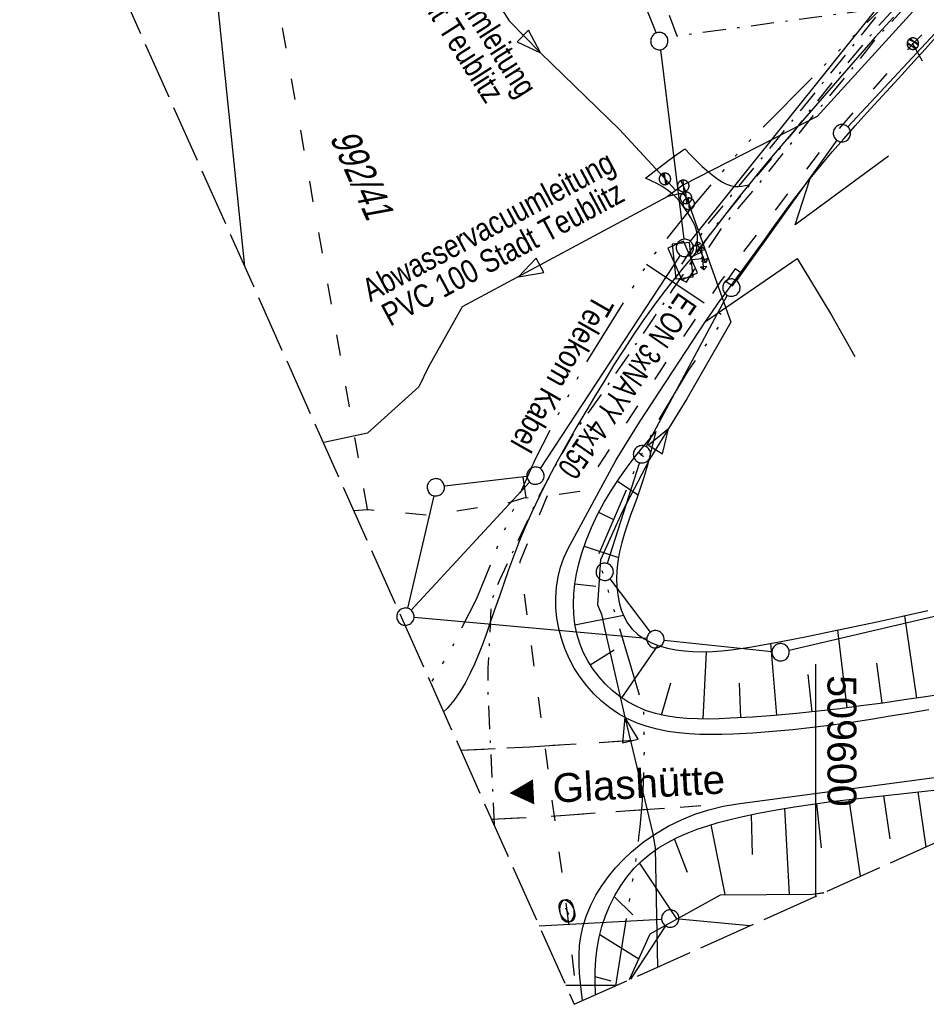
# Model space of a CAD drawing. Extents: x 509202 to 509841, y 456298 to 457260.
# Tile 2 of 56: x 509531 to 509610, y 456298 to 456384. Entities that reach past the tile are written whole.
import ezdxf
from ezdxf.enums import TextEntityAlignment as Align

# ---------------------------------------------------------------- set-up
doc = ezdxf.new("R2010")
doc.units = 0
doc.header["$LTSCALE"] = 10
doc.header["$MEASUREMENT"] = 0
for name, pattern in [('ACAD_ISO03W100', [30, 12, -18]), ('ACAD_ISO14W100', [25.5, 12, -3, 0.5, -3, 0.5, -3, 0.5, -3]), ('LT00', [0]), ('LT02', [0.4, 0.2, -0.2]), ('LT08', [0.42, 0.2, -0.1, 0.02, -0.1]), ('LT14', [0.6, 0.5, -0.1])]:
    doc.linetypes.add(name, pattern=pattern)
doc.layers.get('0').update_dxf_attribs({"linetype": 'LT00'})
for name, color, linetype in [('--EK_FBR', 1, 'LT00'), ('ABWASSERLTG', 24, 'LT00'), ('ABWASSERLTG_FLIEßPF', 26, 'Continuous'), ('ABWASSERLTG_TEXT', 26, 'Continuous'), ('DFK_FLUR_NR', 250, 'LT00'), ('DFK_GZPKT', 250, 'LT00'), ('DFK_KATASTER', 250, 'LT00'), ('DFK_TOPO-ANL', 252, 'LT00'), ('ORTSRICHTUNG', 7, 'Continuous'), ('STROM_TEXT', 80, 'Continuous'), ('STROM_UNTER', 80, 'LT08'), ('TELEKOM', 210, 'ACAD_ISO14W100'), ('TELEKOM_TEXT', 210, 'Continuous'), ('V114_AFBR_BAB', 250, 'LT00'), ('V114_BOESCH', 250, 'LT00'), ('V114_BOSCHUNG', 250, 'LT00'), ('V114_EINFAHRT', 250, 'LT00'), ('V114_LG_MARK', 250, 'LT02'), ('V114_PARK_MS', 1, 'LT00'), ('V114_RASTER', 250, 'LT00'), ('V114_SINKK', 182, 'LT00'), ('V114_STROM', 80, 'LT00'), ('V114_W_HAUS', 130, 'LT00'), ('V114_W_SCHIEB', 130, 'LT00'), ('V114_W_UNT_HY', 130, 'LT00'), ('V115_AFBR_BAB', 250, 'LT00'), ('V115_BOESCH', 250, 'LT00'), ('V115_BOSCHUNG', 250, 'LT00'), ('V115_EINFAHRT', 250, 'LT00'), ('V115_LG_MARK', 250, 'LT02'), ('V115_PARK_MS', 1, 'LT00'), ('V115_SINKK', 182, 'LT00'), ('V115_STROM', 80, 'LT00'), ('V115_W_HAUS', 130, 'LT00'), ('V115_W_SCHIEB', 130, 'LT00'), ('V115_W_UNT_HY', 130, 'LT00'), ('WASSERLTG', 130, 'ACAD_ISO03W100')]:
    doc.layers.add(name, color=color, linetype=linetype)
doc.layers.add('-BLATT_114-RAND', color=7, linetype='LT14', plot=False)
doc.styles.add('Beschrift', font='ARIAL.TTF')
doc.styles.get("Standard").update_dxf_attribs({"font": 'ARIAL.TTF'})
doc.styles.add('Versorgungsltg', font='ARIAL.TTF', dxfattribs={"width": 0.8, "height": 2})

# ---------------------------------------------------------------- blocks, each defined once
blk = doc.blocks.new('SYMB7010')
at = {"color": 0, "linetype": 'ByBlock'}
for points in [[(-0.031408, 0.499213), (-0.093728, 0.49134), (-0.15457, 0.475719), (-0.212975, 0.452595), (-0.268021, 0.422333), (-0.31884, 0.385411), (-0.36463, 0.342411), (-0.40467, 0.29401), (-0.438329, 0.240973), (-0.465074, 0.184136), (-0.484486, 0.124395), (-0.496256, 0.062692), (-0.5002, 0)], [(-0.5002, 0), (-0.496256, -0.062692), (-0.484486, -0.124395), (-0.465075, -0.184136), (-0.438329, -0.240973), (-0.404671, -0.29401), (-0.36463, -0.342411), (-0.31884, -0.385411), (-0.268021, -0.422333), (-0.212975, -0.452595), (-0.154571, -0.475719), (-0.093728, -0.49134), (-0.031408, -0.499213), (0.031408, -0.499213)], [(0.5002, 0), (0.496256, 0.062692), (0.484485, 0.124395), (0.465074, 0.184136), (0.438329, 0.240973), (0.40467, 0.29401), (0.36463, 0.342411), (0.31884, 0.385411), (0.268021, 0.422333), (0.212975, 0.452595), (0.15457, 0.475719), (0.093728, 0.49134), (0.031408, 0.499213), (-0.031408, 0.499213)], [(0.031408, -0.499213), (0.093728, -0.491341), (0.15457, -0.475719), (0.212975, -0.452595), (0.268021, -0.422333), (0.31884, -0.385411), (0.36463, -0.342411), (0.404671, -0.294011), (0.438329, -0.240974), (0.465075, -0.184136), (0.484486, -0.124395), (0.496256, -0.062692), (0.500201, 0)]]:
    blk.add_lwpolyline(points, dxfattribs=at)
blk = doc.blocks.new('SYMB7294')
at = {"color": 0, "linetype": 'ByBlock'}
for p, q in [((-0.25, 0), (-0.25, 0.05)), ((0, 0), (0, 0.1)), ((0.25, 0), (0.25, 0.05))]:
    blk.add_line(p, q, dxfattribs=at)
blk = doc.blocks.new('ABWASSER-FLIEßPF')
at = {"layer": 'ABWASSERLTG_FLIEßPF'}
for p, q in [((0, 0), (-2.109, 0.703)), ((-2.109, 0.703), (-2.109, -0.703)), ((-2.109, -0.703), (0, 0))]:
    blk.add_line(p, q, dxfattribs=at)
blk = doc.blocks.new('SYMB0652')
at = {"color": 0, "linetype": 'ByBlock'}
blk.add_lwpolyline([(-0.15, -0.075), (0.15, -0.075), (0.15, 0.075), (-0.15, 0.075), (-0.15, -0.075)], dxfattribs=at)
blk = doc.blocks.new('SYMB1121')
at = {"color": 0, "linetype": 'ByBlock'}
blk.add_line((-0.15, 0), (0.15, 0), dxfattribs=at)
for points in [[(-0.5, 0), (-0.49, 0.06), (-0.46, 0.115), (-0.415, 0.165), (-0.355, 0.21), (-0.28, 0.25), (-0.19, 0.275), (-0.1, 0.295), (0, 0.3)], [(0, -0.3), (-0.1, -0.295), (-0.19, -0.275), (-0.28, -0.25), (-0.355, -0.21), (-0.415, -0.165), (-0.46, -0.115), (-0.49, -0.06), (-0.5, 0)], [(0, 0.3), (0.1, 0.295), (0.19, 0.275), (0.28, 0.25), (0.355, 0.21), (0.415, 0.165), (0.46, 0.115), (0.49, 0.06), (0.5, 0)], [(0.5, 0), (0.49, -0.06), (0.46, -0.115), (0.415, -0.165), (0.355, -0.21), (0.28, -0.25), (0.19, -0.275), (0.1, -0.295), (0, -0.3)]]:
    blk.add_lwpolyline(points, dxfattribs=at)
blk = doc.blocks.new('SYMB1120')
at = {"color": 0, "linetype": 'ByBlock'}
for p, q in [((-0.465, -0.183), (0.183, 0.465)), ((-0.183, -0.465), (0.465, 0.183))]:
    blk.add_line(p, q, dxfattribs=at)
for points in [[(-0.031395, 0.499013), (-0.093691, 0.491144), (-0.154509, 0.475528), (-0.21289, 0.452414), (-0.267913, 0.422164), (-0.318712, 0.385257), (-0.364484, 0.342274), (-0.404509, 0.293893), (-0.438154, 0.240877), (-0.464888, 0.184062), (-0.484292, 0.124345), (-0.496058, 0.062667), (-0.5, 0)], [(-0.5, 0), (-0.496058, -0.062667), (-0.484292, -0.124345), (-0.464888, -0.184062), (-0.438154, -0.240877), (-0.404509, -0.293893), (-0.364485, -0.342274), (-0.318712, -0.385257), (-0.267914, -0.422164), (-0.21289, -0.452414), (-0.154509, -0.475529), (-0.093691, -0.491144), (-0.031395, -0.499014), (0.031395, -0.499014)], [(0.5, 0), (0.496057, 0.062667), (0.484292, 0.124345), (0.464888, 0.184062), (0.438153, 0.240877), (0.404509, 0.293893), (0.364484, 0.342274), (0.318712, 0.385257), (0.267913, 0.422164), (0.21289, 0.452414), (0.154509, 0.475528), (0.093691, 0.491144), (0.031395, 0.499013), (-0.031395, 0.499013)], [(0.031395, -0.499014), (0.093691, -0.491144), (0.154509, -0.475529), (0.21289, -0.452414), (0.267914, -0.422164), (0.318712, -0.385257), (0.364485, -0.342274), (0.404509, -0.293893), (0.438154, -0.240877), (0.464889, -0.184062), (0.484292, -0.124345), (0.496058, -0.062667), (0.5, 0)]]:
    blk.add_lwpolyline(points, dxfattribs=at)
blk = doc.blocks.new('SYMB0702')
at = {"color": 0, "linetype": 'ByBlock'}
for p, q in [((0.1, 0.175), (-0.1, 0.175)), ((0, 0.075), (0, 0.175)), ((0.071716, 0.203284), (0.071716, 0.146716))]:
    blk.add_line(p, q, dxfattribs=at)
for points in [[(-0.071716, 0.203284), (-0.1, 0.175), (-0.071716, 0.146716), (-0.071716, 0.203284)], [(0.071716, 0.203284), (0.1, 0.175), (0.071716, 0.146716)], [(0.15, 0.075), (-0.15, 0.075), (-0.15, -0.075), (0.15, -0.075), (0.15, 0.075)]]:
    blk.add_lwpolyline(points, dxfattribs=at)
blk = doc.blocks.new('SYMB1119')
at = {"color": 0, "linetype": 'ByBlock'}
blk.add_line((-0.5, 0), (0.5, 0), dxfattribs=at)
for points in [[(-0.031395, 0.499013), (-0.093691, 0.491144), (-0.154509, 0.475528), (-0.21289, 0.452414), (-0.267913, 0.422164), (-0.318712, 0.385257), (-0.364484, 0.342274), (-0.404509, 0.293893), (-0.438154, 0.240877), (-0.464888, 0.184062), (-0.484292, 0.124345), (-0.496058, 0.062667), (-0.5, 0)], [(-0.5, 0), (-0.496058, -0.062667), (-0.484292, -0.124345), (-0.464888, -0.184062), (-0.438154, -0.240877), (-0.404509, -0.293893), (-0.364485, -0.342274), (-0.318712, -0.385257), (-0.267914, -0.422164), (-0.21289, -0.452414), (-0.154509, -0.475529), (-0.093691, -0.491144), (-0.031395, -0.499014), (0.031395, -0.499014)], [(0.5, 0), (0.496057, 0.062667), (0.484292, 0.124345), (0.464888, 0.184062), (0.438153, 0.240877), (0.404509, 0.293893), (0.364484, 0.342274), (0.318712, 0.385257), (0.267913, 0.422164), (0.21289, 0.452414), (0.154509, 0.475528), (0.093691, 0.491144), (0.031395, 0.499013), (-0.031395, 0.499013)], [(0.031395, -0.499014), (0.093691, -0.491144), (0.154509, -0.475529), (0.21289, -0.452414), (0.267914, -0.422164), (0.318712, -0.385257), (0.364485, -0.342274), (0.404509, -0.293893), (0.438154, -0.240877), (0.464889, -0.184062), (0.484292, -0.124345), (0.496058, -0.062667), (0.5, 0)]]:
    blk.add_lwpolyline(points, dxfattribs=at)

msp = doc.modelspace()

# ---------------------------------------------------------------- linework, layer by layer
at = {"layer": '--EK_FBR'}
for points in [[(509606.702, 456383.772), (509605.142, 456382.033), (509603.597, 456380.283), (509602.062, 456378.523), (509600.535, 456376.756), (509599.013, 456374.985), (509597.493, 456373.212), (509596.655, 456372.233), (509595.82, 456371.251), (509594.993, 456370.264), (509594.177, 456369.267), (509593.412, 456368.307), (509592.655, 456367.34), (509591.904, 456366.369), (509591.153, 456365.397), (509590.399, 456364.427), (509589.637, 456363.464), (509589.071, 456362.763), (509588.503, 456362.064), (509587.935, 456361.364), (509587.373, 456360.662), (509586.818, 456359.953), (509585.905, 456358.734), (509585.022, 456357.493), (509584.165, 456356.233), (509583.33, 456354.957), (509582.514, 456353.667), (509581.71, 456352.366), (509580.917, 456351.057), (509580.065, 456349.632), (509579.224, 456348.2), (509578.4, 456346.76), (509577.599, 456345.309), (509576.825, 456343.847), (509576.083, 456342.372), (509575.379, 456340.883), (509574.719, 456339.378), (509574.253, 456338.237), (509573.81, 456337.087), (509573.384, 456335.928), (509572.969, 456334.761), (509572.562, 456333.586), (509572.155, 456332.405), (509571.745, 456331.216), (509571.44, 456330.346), (509571.124, 456329.479), (509570.79, 456328.62), (509570.433, 456327.774), (509570.046, 456326.948), (509569.622, 456326.147), (509569.156, 456325.376), (509568.641, 456324.642), (509568.07, 456323.95), (509567.765, 456323.641)], [(509606.702, 456383.772), (509605.142, 456382.033), (509603.597, 456380.283), (509602.062, 456378.523), (509600.535, 456376.756), (509599.013, 456374.985), (509597.493, 456373.212), (509596.655, 456372.233), (509595.82, 456371.251), (509594.993, 456370.264), (509594.177, 456369.267), (509593.412, 456368.307), (509592.655, 456367.34), (509591.904, 456366.369), (509591.153, 456365.397), (509590.399, 456364.427), (509589.637, 456363.464), (509589.071, 456362.763), (509588.503, 456362.064), (509587.935, 456361.364), (509587.373, 456360.662), (509586.818, 456359.953), (509585.905, 456358.734), (509585.022, 456357.493), (509584.165, 456356.233), (509583.33, 456354.957), (509582.514, 456353.667), (509581.71, 456352.366), (509580.917, 456351.057), (509580.065, 456349.632), (509579.224, 456348.2), (509578.4, 456346.76), (509577.599, 456345.309), (509576.825, 456343.847), (509576.083, 456342.372), (509575.379, 456340.883), (509574.719, 456339.378), (509574.254, 456338.237), (509573.81, 456337.087), (509573.384, 456335.928), (509572.969, 456334.761), (509572.562, 456333.587), (509572.155, 456332.405), (509571.745, 456331.216), (509571.44, 456330.346), (509571.124, 456329.479), (509570.79, 456328.62), (509570.433, 456327.774), (509570.046, 456326.948), (509569.622, 456326.147), (509569.156, 456325.376), (509568.641, 456324.642), (509568.07, 456323.95), (509567.765, 456323.641)], [(509609.786, 456323.833), (509608.112, 456323.547), (509606.438, 456323.267), (509604.762, 456322.997), (509603.081, 456322.742), (509601.394, 456322.504), (509599.7, 456322.289), (509597.995, 456322.1), (509596.277, 456321.941), (509594.546, 456321.815), (509592.798, 456321.728), (509591.852, 456321.699), (509590.904, 456321.688), (509589.958, 456321.703), (509589.018, 456321.749), (509588.087, 456321.833), (509587.169, 456321.962), (509586.267, 456322.141), (509585.386, 456322.378), (509584.529, 456322.68), (509583.699, 456323.051), (509582.911, 456323.491), (509582.158, 456324.001), (509581.445, 456324.576), (509580.776, 456325.212), (509580.156, 456325.904), (509579.59, 456326.647), (509579.081, 456327.436), (509578.636, 456328.266), (509578.258, 456329.134), (509577.964, 456329.991), (509577.738, 456330.869), (509577.581, 456331.761), (509577.494, 456332.66), (509577.479, 456333.559), (509577.539, 456334.449), (509577.673, 456335.323), (509577.885, 456336.174), (509578.176, 456336.994), (509578.547, 456337.776), (509582.713, 456345.468), (509584.732, 456348.709), (509590.443, 456357.42), (509590.981, 456358.218), (509591.535, 456359.004), (509592.101, 456359.782), (509592.673, 456360.557), (509593.245, 456361.331), (509594.022, 456362.394), (509594.793, 456363.462), (509595.562, 456364.53), (509596.332, 456365.597), (509597.107, 456366.66), (509597.891, 456367.717), (509598.686, 456368.763), (509599.497, 456369.797), (509600.446, 456370.962), (509601.415, 456372.109), (509602.402, 456373.243), (509603.402, 456374.366), (509604.413, 456375.48), (509605.43, 456376.59), (509606.451, 456377.697), (509607.471, 456378.804), (509608.487, 456379.915), (509609.496, 456381.033), (509610.413, 456382.066)], [(509609.786, 456323.833), (509608.112, 456323.547), (509606.438, 456323.267), (509604.762, 456322.997), (509603.081, 456322.741), (509601.394, 456322.504), (509599.7, 456322.289), (509597.995, 456322.1), (509596.277, 456321.941), (509594.546, 456321.815), (509592.798, 456321.728), (509591.852, 456321.699), (509590.904, 456321.688), (509589.958, 456321.703), (509589.018, 456321.749), (509588.087, 456321.833), (509587.169, 456321.962), (509586.267, 456322.141), (509585.386, 456322.378), (509584.529, 456322.68), (509583.699, 456323.051), (509582.911, 456323.491), (509582.158, 456324.001), (509581.445, 456324.576), (509580.776, 456325.212), (509580.156, 456325.904), (509579.59, 456326.647), (509579.081, 456327.436), (509578.636, 456328.266), (509578.258, 456329.134), (509577.964, 456329.991), (509577.738, 456330.869), (509577.581, 456331.761), (509577.494, 456332.66), (509577.479, 456333.559), (509577.539, 456334.449), (509577.673, 456335.323), (509577.885, 456336.174), (509578.176, 456336.994), (509578.547, 456337.776), (509582.713, 456345.468), (509584.732, 456348.709), (509590.443, 456357.42), (509590.981, 456358.218), (509591.535, 456359.004), (509592.101, 456359.782), (509592.673, 456360.557), (509593.245, 456361.331), (509594.022, 456362.394), (509594.793, 456363.462), (509595.562, 456364.53), (509596.332, 456365.597), (509597.107, 456366.66), (509597.891, 456367.717), (509598.686, 456368.763), (509599.497, 456369.797), (509600.446, 456370.962), (509601.415, 456372.109), (509602.402, 456373.243), (509603.402, 456374.366), (509604.413, 456375.48), (509605.43, 456376.59), (509606.451, 456377.697), (509607.471, 456378.804), (509608.487, 456379.915), (509609.496, 456381.033), (509610.413, 456382.066)], [(509579.789, 456298.669), (509579.698, 456299.391), (509579.607, 456300.205), (509579.537, 456301.019), (509579.497, 456301.829), (509579.495, 456302.636), (509579.542, 456303.436), (509579.646, 456304.228), (509579.851, 456305.145), (509580.141, 456306.045), (509580.511, 456306.925), (509580.953, 456307.779), (509581.463, 456308.605), (509582.033, 456309.399), (509582.657, 456310.156), (509583.329, 456310.874), (509584.043, 456311.548), (509585.044, 456312.369), (509586.099, 456313.105), (509587.203, 456313.756), (509588.348, 456314.32), (509589.528, 456314.798), (509590.735, 456315.188), (509591.963, 456315.489), (509593.205, 456315.7), (509612.399, 456318.258)], [(509579.789, 456298.669), (509579.698, 456299.391), (509579.607, 456300.205), (509579.537, 456301.019), (509579.497, 456301.829), (509579.495, 456302.636), (509579.542, 456303.436), (509579.646, 456304.228), (509579.851, 456305.145), (509580.141, 456306.045), (509580.511, 456306.925), (509580.953, 456307.779), (509581.463, 456308.605), (509582.033, 456309.399), (509582.657, 456310.156), (509583.329, 456310.874), (509584.043, 456311.548), (509585.044, 456312.369), (509586.099, 456313.105), (509587.203, 456313.756), (509588.348, 456314.32), (509589.528, 456314.798), (509590.735, 456315.188), (509591.963, 456315.489), (509593.205, 456315.7), (509612.399, 456318.258)]]:
    msp.add_lwpolyline(points, dxfattribs=at)
at = {"layer": '-BLATT_114-RAND'}
msp.add_lwpolyline([(509201.601, 457142.825), (509579.071, 456298.348), (509841.087, 456415.466), (509463.617, 457259.943), (509201.601, 457142.825)], dxfattribs=at)
at = {"layer": 'ABWASSERLTG', "flags": 128}
for points in [[(509797.463, 456513.061), (509778.602, 456497.964), (509755.537, 456480.425), (509748.849, 456476.742), (509722.391, 456467.354), (509704.291, 456463.146), (509694.278, 456467.493), (509646.808, 456432.155), (509646.529, 456430.891), (509646.671, 456429.462), (509646.485, 456418.887), (509643.747, 456414.567), (509640.207, 456410.966), (509614.026, 456390.46), (509600.101, 456375.171), (509588.479, 456369.227), (509587.129, 456368.207), (509569.369, 456358.688), (509566.457, 456353.499), (509565.605, 456351.786), (509561.162, 456347.764), (509557.541, 456346.979), (509557.345, 456346.954)], [(509561.937, 456403.599), (509562.045, 456403.463), (509566.688, 456394.06), (509573.445, 456383.448), (509576.148, 456380.671), (509582.994, 456374.043), (509587.884, 456368.777)], [(509587.202, 456368.262), (509588.16, 456368.493), (509588.329, 456368.493), (509588.433, 456368.476), (509588.563, 456368.411), (509588.745, 456368.199), (509588.947, 456367.745), (509592.623, 456357.359), (509588.818, 456350.727), (509585.629, 456345.555), (509583.217, 456340.972), (509581.354, 456336.816), (509581.084, 456332.925), (509581.426, 456332.118), (509581.722, 456330.752), (509583.456, 456323.18), (509585.887, 456313.106), (509586.091, 456311.847), (509586.272, 456301.567)]]:
    msp.add_lwpolyline(points, dxfattribs=at)
at = {"layer": 'DFK_KATASTER'}
for p, q in [((509576.709, 456406.013), (509586.162, 456382.385)), ((509550.541, 456362.176), (509546.736, 456399.573)), ((509614.349, 456386.701), (509602.762, 456374.267)), ((509605.381, 456384.674), (509589.119, 456364.384)), ((509586.532, 456380.945), (509588.558, 456364.544)), ((509601.814, 456373.109), (509593.117, 456360.97)), ((509588.239, 456363.172), (509576.132, 456344.717)), ((509592.326, 456359.698), (509585.295, 456346.6)), ((509584.713, 456345.225), (509581.937, 456336.484)), ((509574.975, 456344.003), (509567.835, 456343.167)), ((509566.919, 456342.349), (509564.632, 456332.619)), ((509582.162, 456335.171), (509585.659, 456330.538)), ((509597.671, 456328.981), (509614.45, 456332.917)), ((509585.363, 456330.006), (509565.207, 456331.822)), ((509586.856, 456329.863), (509596.194, 456328.887)), ((509576.04, 456305.128), (509586.642, 456305.728)), ((509594.275, 456305.144), (509588.137, 456305.702)), ((509586.979, 456305.141), (509583.959, 456300.533))]:
    msp.add_line(p, q, dxfattribs=at)
at = {"layer": 'DFK_TOPO-ANL'}
msp.add_line((509564.969, 456332.44), (509575.212, 456343.538), dxfattribs=at)
at = {"layer": 'STROM_UNTER', "flags": 128}
for points in [[(509697.422, 456451.743), (509695.632, 456451.482), (509692.271, 456462.736), (509686.101, 456460.614), (509681.724, 456457.805), (509677.618, 456454.316), (509668.525, 456445.516), (509661.391, 456438.264), (509658.769, 456435.621), (509650.496, 456426.581), (509648.273, 456424.282), (509644.038, 456420.309), (509641.015, 456417.288), (509635.444, 456411.852), (509627.615, 456403.904), (509624.801, 456401.209), (509618.96, 456396.216), (509614.474, 456392.722), (509612.082, 456390.297), (509609.252, 456387.2), (509608.092, 456385.936), (509605.394, 456382.993), (509602.829, 456379.891), (509599.124, 456375.292), (509598.202, 456374.011), (509594.704, 456369.793), (509591.29, 456365.676), (509589.803, 456363.543), (509588.891, 456362.081), (509587.58, 456360.197), (509586.152, 456358.034), (509584.048, 456354.945), (509581.26, 456350.91), (509579.144, 456347.958), (509577.927, 456345.849), (509576.016, 456342.327), (509572.595, 456335.044), (509571.896, 456333.242), (509571.6, 456327.427), (509571.6, 456325.294), (509572.148, 456313.836)], [(509588.213, 456361.107), (509588.796, 456360.836), (509589.307, 456361.66), (509592.007, 456365.742), (509594.665, 456368.829), (509599.637, 456375.067), (509603.689, 456379.964), (509605.386, 456382.112), (509607.691, 456384.614), (509608.259, 456384.865), (509609.169, 456385.464), (509611.736, 456388.15), (509614.404, 456390.982), (509615.67, 456392.038), (509619.951, 456395.647), (509624.449, 456399.307), (509627.75, 456402.271), (509633.237, 456406.999), (509637.819, 456410.962), (509641.639, 456414.742), (509646.191, 456419.028), (509649.714, 456422.351), (509654.605, 456426.839), (509658.805, 456430.726), (509662.57, 456434.552), (509671.444, 456442.7), (509679.826, 456450.639), (509690.089, 456460.359), (509693.197, 456461.073), (509698.645, 456462.044), (509700.557, 456453.019), (509699.869, 456452.914)], [(509571.093, 456422.688), (509577.739, 456406.949), (509585.822, 456387.921), (509587.96, 456382.142), (509605.824, 456384.574), (509598.608, 456375.622), (509590.678, 456365.916), (509587.944, 456361.721), (509588.367, 456361.328)]]:
    msp.add_lwpolyline(points, dxfattribs=at)
at = {"layer": 'TELEKOM', "ltscale": 0.05, "flags": 128}
msp.add_lwpolyline([(509676.167, 456445.708), (509650.811, 456422.881), (509648.429, 456419.631), (509635.587, 456408.945), (509631.907, 456405.505), (509619.917, 456396.374), (509606.351, 456385.228), (509593.647, 456372.456), (509589.025, 456367.04), (509585.561, 456362.69), (509580.041, 456353.784), (509577.375, 456348.812), (509575.687, 456345.527), (509572.747, 456338.751), (509570.613, 456333.424), (509568.385, 456329.045), (509566.646, 456326.144)], dxfattribs=at)
msp.add_lwpolyline([(509585.339, 456362.381), (509592.133, 456357.841), (509588.943, 456353.183), (509586.333, 456348.815), (509584.719, 456345.546), (509581.107, 456337.091), (509585.049, 456323.981, -0.053523), (509584.119, 456309.089), (509582.634, 456299.941)], format="xyb", dxfattribs=at)
at = {"layer": 'V114_AFBR_BAB'}
for points in [[(509606.702, 456383.772), (509605.142, 456382.033), (509603.597, 456380.283), (509602.062, 456378.523), (509600.535, 456376.756), (509599.013, 456374.985), (509597.493, 456373.212), (509596.655, 456372.233), (509595.82, 456371.251), (509594.993, 456370.264), (509594.177, 456369.267), (509593.412, 456368.307), (509592.655, 456367.34), (509591.904, 456366.369), (509591.153, 456365.397), (509590.399, 456364.427), (509589.637, 456363.464), (509589.071, 456362.763), (509588.503, 456362.064), (509587.935, 456361.364), (509587.373, 456360.662), (509586.818, 456359.953), (509585.905, 456358.734), (509585.022, 456357.493), (509584.165, 456356.233), (509583.33, 456354.957), (509582.514, 456353.667), (509581.71, 456352.366), (509580.917, 456351.057), (509580.065, 456349.632), (509579.224, 456348.2), (509578.4, 456346.76), (509577.599, 456345.309), (509576.825, 456343.847), (509576.083, 456342.372), (509575.379, 456340.883), (509574.719, 456339.378), (509574.253, 456338.237), (509573.81, 456337.087), (509573.384, 456335.928), (509572.969, 456334.761), (509572.562, 456333.586), (509572.155, 456332.405), (509571.745, 456331.216), (509571.44, 456330.346), (509571.124, 456329.479), (509570.79, 456328.62), (509570.433, 456327.774), (509570.046, 456326.948), (509569.622, 456326.147), (509569.156, 456325.376), (509568.641, 456324.642), (509568.07, 456323.95), (509567.765, 456323.641)], [(509609.786, 456323.833), (509608.112, 456323.547), (509606.438, 456323.267), (509604.762, 456322.997), (509603.081, 456322.742), (509601.394, 456322.504), (509599.7, 456322.289), (509597.995, 456322.1), (509596.277, 456321.941), (509594.546, 456321.815), (509592.798, 456321.728), (509591.852, 456321.699), (509590.904, 456321.688), (509589.958, 456321.703), (509589.018, 456321.749), (509588.087, 456321.833), (509587.169, 456321.962), (509586.267, 456322.141), (509585.386, 456322.378), (509584.529, 456322.68), (509583.699, 456323.051), (509582.911, 456323.491), (509582.158, 456324.001), (509581.445, 456324.576), (509580.776, 456325.212), (509580.156, 456325.904), (509579.59, 456326.647), (509579.081, 456327.436), (509578.636, 456328.266), (509578.258, 456329.134), (509577.964, 456329.991), (509577.738, 456330.869), (509577.581, 456331.761), (509577.494, 456332.66), (509577.479, 456333.559), (509577.539, 456334.449), (509577.673, 456335.323), (509577.885, 456336.174), (509578.176, 456336.994), (509578.547, 456337.776), (509582.713, 456345.468), (509584.732, 456348.709), (509590.443, 456357.42), (509590.981, 456358.218), (509591.535, 456359.004), (509592.101, 456359.782), (509592.673, 456360.557), (509593.245, 456361.331), (509594.022, 456362.394), (509594.793, 456363.462), (509595.562, 456364.53), (509596.332, 456365.597), (509597.107, 456366.66), (509597.891, 456367.717), (509598.686, 456368.763), (509599.497, 456369.797), (509600.446, 456370.962), (509601.415, 456372.109), (509602.402, 456373.243), (509603.402, 456374.366), (509604.413, 456375.48), (509605.43, 456376.59), (509606.451, 456377.697), (509607.471, 456378.804), (509608.487, 456379.915), (509609.496, 456381.033), (509610.413, 456382.066)], [(509579.789, 456298.669), (509579.698, 456299.391), (509579.607, 456300.205), (509579.537, 456301.019), (509579.497, 456301.829), (509579.495, 456302.636), (509579.542, 456303.436), (509579.646, 456304.228), (509579.851, 456305.145), (509580.141, 456306.045), (509580.511, 456306.925), (509580.953, 456307.779), (509581.463, 456308.605), (509582.033, 456309.399), (509582.657, 456310.156), (509583.329, 456310.874), (509584.043, 456311.548), (509585.044, 456312.369), (509586.099, 456313.105), (509587.203, 456313.756), (509588.348, 456314.32), (509589.528, 456314.798), (509590.735, 456315.188), (509591.963, 456315.489), (509593.205, 456315.7), (509612.399, 456318.258)]]:
    msp.add_lwpolyline(points, dxfattribs=at)
at = {"layer": 'V114_BOESCH'}
for points in [[(509611.353, 456325.253), (509609.497, 456324.963), (509607.642, 456324.683), (509605.787, 456324.415), (509603.928, 456324.161), (509602.064, 456323.924), (509600.191, 456323.708), (509598.307, 456323.514), (509596.41, 456323.346), (509594.496, 456323.206), (509592.565, 456323.096), (509591.627, 456323.056), (509590.688, 456323.034), (509589.752, 456323.038), (509588.823, 456323.077), (509587.905, 456323.162), (509587.002, 456323.301), (509586.118, 456323.503), (509585.256, 456323.778), (509584.422, 456324.135), (509583.706, 456324.527), (509583.02, 456324.986), (509582.37, 456325.506), (509581.762, 456326.08), (509581.201, 456326.703), (509580.693, 456327.37), (509580.244, 456328.074), (509579.86, 456328.81), (509579.546, 456329.572), (509579.295, 456330.401), (509579.123, 456331.249), (509579.026, 456332.11), (509578.999, 456332.98), (509579.034, 456333.854), (509579.128, 456334.729), (509579.275, 456335.6), (509579.469, 456336.462), (509579.704, 456337.31), (509580.099, 456338.481), (509580.56, 456339.617), (509581.083, 456340.721), (509581.661, 456341.794), (509582.289, 456342.837), (509582.961, 456343.852), (509583.671, 456344.839), (509584.269, 456345.618), (509584.882, 456346.385), (509585.506, 456347.143), (509586.136, 456347.897)], [(509586.136, 456347.897), (509585.893, 456346.903), (509585.643, 456345.911), (509585.38, 456344.924), (509585.098, 456343.944), (509584.789, 456342.975), (509584.518, 456342.2), (509584.236, 456341.43), (509583.952, 456340.661), (509583.677, 456339.888), (509583.419, 456339.108), (509583.189, 456338.317), (509582.996, 456337.512), (509582.851, 456336.688), (509582.763, 456335.842), (509582.74, 456335.159), (509582.763, 456334.471), (509582.835, 456333.787), (509582.961, 456333.119), (509583.144, 456332.477), (509583.389, 456331.872), (509583.699, 456331.315), (509584.078, 456330.815), (509584.568, 456330.349), (509585.131, 456329.957), (509585.755, 456329.635), (509586.427, 456329.376), (509587.135, 456329.176), (509587.867, 456329.029), (509588.609, 456328.929), (509589.35, 456328.871), (509590.202, 456328.85), (509591.038, 456328.872), (509591.86, 456328.931), (509592.673, 456329.02), (509593.477, 456329.133), (509594.278, 456329.262), (509595.077, 456329.402), (509597.135, 456329.779), (509599.201, 456330.178), (509601.271, 456330.594), (509603.345, 456331.025), (509605.418, 456331.469), (509607.49, 456331.923), (509609.692, 456332.416)], [(509580.93, 456299.179), (509580.924, 456299.278), (509580.892, 456300.261), (509580.897, 456301.242), (509580.949, 456302.221), (509581.057, 456303.195), (509581.232, 456304.164), (509581.47, 456305.09), (509581.776, 456306.002), (509582.148, 456306.893), (509582.583, 456307.755), (509583.08, 456308.579), (509583.635, 456309.359), (509584.248, 456310.086), (509584.914, 456310.753), (509585.621, 456311.346), (509586.372, 456311.878), (509587.165, 456312.354), (509587.992, 456312.779), (509588.848, 456313.158), (509589.73, 456313.496), (509590.631, 456313.798), (509591.546, 456314.069), (509592.471, 456314.313), (509593.399, 456314.536), (509594.988, 456314.879), (509596.574, 456315.181), (509598.156, 456315.445), (509599.737, 456315.679), (509601.314, 456315.888), (509602.89, 456316.078), (509604.464, 456316.255), (509606.036, 456316.425), (509607.607, 456316.593), (509609.177, 456316.765), (509610.746, 456316.947)], [(509583.865, 456300.491), (509585.651, 456304.455), (509591.739, 456307.833), (509599.715, 456307.869), (509600.681, 456308.008)]]:
    msp.add_lwpolyline(points, dxfattribs=at)
at = {"layer": 'V114_BOSCHUNG'}
for p, q in [((509584.654, 456346.103), (509585.084, 456345.759)), ((509582.806, 456343.625), (509584.604, 456342.439)), ((509581.189, 456340.927), (509582.402, 456340.315)), ((509579.92, 456337.978), (509582.9, 456336.997)), ((509579.127, 456334.718), (509580.951, 456334.526)), ((509579.137, 456331.169), (509583.328, 456332.007)), ((509608.746, 456324.849), (509607.683, 456331.966)), ((509602.713, 456324.005), (509601.889, 456330.721)), ((509583.197, 456324.86), (509586.332, 456329.409)), ((509596.613, 456323.363), (509596.108, 456329.589)), ((509580.458, 456327.724), (509582.529, 456329.024)), ((509590.244, 456323.032), (509590.517, 456328.854)), ((509605.743, 456324.409), (509605.261, 456327.87)), ((509599.677, 456323.653), (509599.335, 456326.895)), ((509586.641, 456323.375), (509587.425, 456326.176)), ((509593.511, 456323.146), (509593.376, 456326.122)), ((509609.553, 456311.973), (509608.855, 456316.729)), ((509600.471, 456311.88), (509600.089, 456315.728)), ((509603.862, 456309.429), (509602.886, 456316.078)), ((509606.421, 456312.658), (509605.87, 456316.407)), ((509597.704, 456307.86), (509597.317, 456315.309)), ((509594.511, 456311.303), (509594.408, 456314.759)), ((509592.138, 456307.835), (509590.925, 456313.888)), ((509588.878, 456309.765), (509587.766, 456312.669)), ((509587.952, 456305.732), (509584.734, 456310.583)), ((509584.159, 456306.098), (509582.538, 456307.669)), ((509584.659, 456302.253), (509581.28, 456304.371)), ((509582.259, 456300.349), (509580.889, 456300.735))]:
    msp.add_line(p, q, dxfattribs=at)
at = {"layer": 'V114_EINFAHRT'}
for points in [[(509585.257, 456369.838), (509585.887, 456370.33), (509586.519, 456370.818), (509587.157, 456371.3), (509587.9, 456371.844), (509588.649, 456372.382)], [(509588.649, 456372.382), (509589.137, 456371.864), (509589.634, 456371.352), (509590.149, 456370.852), (509590.691, 456370.37), (509591.27, 456369.911), (509591.586, 456369.687), (509591.914, 456369.483), (509592.253, 456369.313), (509592.601, 456369.188), (509592.958, 456369.121), (509593.258, 456369.116), (509593.562, 456369.146), (509593.869, 456369.2), (509594.177, 456369.267)], [(509589.637, 456363.464), (509589.693, 456363.822), (509589.737, 456364.179), (509589.757, 456364.533), (509589.742, 456364.881), (509589.665, 456365.292), (509589.532, 456365.694), (509589.352, 456366.086), (509589.139, 456366.468), (509588.902, 456366.842), (509588.654, 456367.206), (509588.417, 456367.539), (509588.172, 456367.858), (509587.91, 456368.156), (509587.534, 456368.506), (509587.121, 456368.818), (509586.68, 456369.1), (509586.218, 456369.359), (509585.741, 456369.602), (509585.257, 456369.838)]]:
    msp.add_lwpolyline(points, dxfattribs=at)
at = {"layer": 'V114_LG_MARK', "flags": 128}
msp.add_lwpolyline([(509569.245, 456320.331), (509574.632, 456320.593), (509584.653, 456321.229)], dxfattribs=at)
at = {"layer": 'V114_LG_MARK', "ltscale": 1.4}
msp.add_lwpolyline([(509571.909, 456314.37), (509577.081, 456314.634), (509590.03, 456315.545)], dxfattribs=at)
at = {"layer": 'V114_PARK_MS', "flags": 128}
msp.add_lwpolyline([(509606.269, 456371.741), (509598.208, 456365.779), (509599.497, 456369.797)], dxfattribs=at)
at = {"layer": 'V114_PARK_MS'}
msp.add_lwpolyline([(509590.443, 456357.42), (509598.375, 456362.869), (509601.357, 456357.991), (509603.359, 456354.414)], dxfattribs=at)
at = {"layer": 'V114_RASTER'}
for p, q in [((509600, 456307.703), (509600, 456327.767)), ((509578.332, 456300), (509582.767, 456300))]:
    msp.add_line(p, q, dxfattribs=at)
at = {"layer": 'V115_AFBR_BAB'}
for points in [[(509606.702, 456383.772), (509605.142, 456382.033), (509603.597, 456380.283), (509602.062, 456378.523), (509600.535, 456376.756), (509599.013, 456374.985), (509597.493, 456373.212), (509596.655, 456372.233), (509595.82, 456371.251), (509594.993, 456370.264), (509594.177, 456369.267), (509593.412, 456368.307), (509592.655, 456367.34), (509591.904, 456366.369), (509591.153, 456365.397), (509590.399, 456364.427), (509589.637, 456363.464), (509589.071, 456362.763), (509588.503, 456362.064), (509587.935, 456361.364), (509587.373, 456360.662), (509586.818, 456359.953), (509585.905, 456358.734), (509585.022, 456357.493), (509584.165, 456356.233), (509583.33, 456354.957), (509582.514, 456353.667), (509581.71, 456352.366), (509580.917, 456351.057), (509580.065, 456349.632), (509579.224, 456348.2), (509578.4, 456346.76), (509577.599, 456345.309), (509576.825, 456343.847), (509576.083, 456342.372), (509575.379, 456340.883), (509574.719, 456339.378), (509574.254, 456338.237), (509573.81, 456337.087), (509573.384, 456335.928), (509572.969, 456334.761), (509572.562, 456333.587), (509572.155, 456332.405), (509571.745, 456331.216), (509571.44, 456330.346), (509571.124, 456329.479), (509570.79, 456328.62), (509570.433, 456327.774), (509570.046, 456326.948), (509569.622, 456326.147), (509569.156, 456325.376), (509568.641, 456324.642), (509568.07, 456323.95), (509567.765, 456323.641)], [(509609.786, 456323.833), (509608.112, 456323.547), (509606.438, 456323.267), (509604.762, 456322.997), (509603.081, 456322.741), (509601.394, 456322.504), (509599.7, 456322.289), (509597.995, 456322.1), (509596.277, 456321.941), (509594.546, 456321.815), (509592.798, 456321.728), (509591.852, 456321.699), (509590.904, 456321.688), (509589.958, 456321.703), (509589.018, 456321.749), (509588.087, 456321.833), (509587.169, 456321.962), (509586.267, 456322.141), (509585.386, 456322.378), (509584.529, 456322.68), (509583.699, 456323.051), (509582.911, 456323.491), (509582.158, 456324.001), (509581.445, 456324.576), (509580.776, 456325.212), (509580.156, 456325.904), (509579.59, 456326.647), (509579.081, 456327.436), (509578.636, 456328.266), (509578.258, 456329.134), (509577.964, 456329.991), (509577.738, 456330.869), (509577.581, 456331.761), (509577.494, 456332.66), (509577.479, 456333.559), (509577.539, 456334.449), (509577.673, 456335.323), (509577.885, 456336.174), (509578.176, 456336.994), (509578.547, 456337.776), (509582.713, 456345.468), (509584.732, 456348.709), (509590.443, 456357.42), (509590.981, 456358.218), (509591.535, 456359.004), (509592.101, 456359.782), (509592.673, 456360.557), (509593.245, 456361.331), (509594.022, 456362.394), (509594.793, 456363.462), (509595.562, 456364.53), (509596.332, 456365.597), (509597.107, 456366.66), (509597.891, 456367.717), (509598.686, 456368.763), (509599.497, 456369.797), (509600.446, 456370.962), (509601.415, 456372.109), (509602.402, 456373.243), (509603.402, 456374.366), (509604.413, 456375.48), (509605.43, 456376.59), (509606.451, 456377.697), (509607.471, 456378.804), (509608.487, 456379.915), (509609.496, 456381.033), (509610.413, 456382.066)], [(509579.789, 456298.669), (509579.698, 456299.391), (509579.607, 456300.205), (509579.537, 456301.019), (509579.497, 456301.829), (509579.495, 456302.636), (509579.542, 456303.436), (509579.646, 456304.228), (509579.851, 456305.145), (509580.141, 456306.045), (509580.511, 456306.925), (509580.953, 456307.779), (509581.463, 456308.605), (509582.033, 456309.399), (509582.657, 456310.156), (509583.329, 456310.874), (509584.043, 456311.548), (509585.044, 456312.369), (509586.099, 456313.105), (509587.203, 456313.756), (509588.348, 456314.32), (509589.528, 456314.798), (509590.735, 456315.188), (509591.963, 456315.489), (509593.205, 456315.7), (509612.399, 456318.258)]]:
    msp.add_lwpolyline(points, dxfattribs=at)
at = {"layer": 'V115_BOESCH'}
for points in [[(509611.353, 456325.253), (509609.497, 456324.963), (509607.642, 456324.683), (509605.787, 456324.415), (509603.928, 456324.161), (509602.064, 456323.925), (509600.191, 456323.708), (509598.307, 456323.514), (509596.41, 456323.346), (509594.497, 456323.206), (509592.565, 456323.096), (509591.627, 456323.056), (509590.688, 456323.034), (509589.752, 456323.038), (509588.823, 456323.077), (509587.905, 456323.162), (509587.002, 456323.301), (509586.118, 456323.503), (509585.256, 456323.778), (509584.422, 456324.135), (509583.706, 456324.527), (509583.02, 456324.986), (509582.37, 456325.506), (509581.762, 456326.08), (509581.201, 456326.703), (509580.693, 456327.37), (509580.244, 456328.074), (509579.86, 456328.81), (509579.546, 456329.572), (509579.295, 456330.401), (509579.123, 456331.249), (509579.026, 456332.11), (509578.999, 456332.98), (509579.034, 456333.854), (509579.128, 456334.729), (509579.275, 456335.6), (509579.469, 456336.461), (509579.704, 456337.31), (509580.099, 456338.481), (509580.56, 456339.617), (509581.083, 456340.721), (509581.661, 456341.794), (509582.289, 456342.837), (509582.961, 456343.852), (509583.671, 456344.839), (509584.269, 456345.618), (509584.882, 456346.385), (509585.506, 456347.143), (509586.136, 456347.897)], [(509586.136, 456347.897), (509585.893, 456346.903), (509585.643, 456345.911), (509585.38, 456344.924), (509585.098, 456343.944), (509584.789, 456342.975), (509584.518, 456342.2), (509584.236, 456341.43), (509583.952, 456340.661), (509583.677, 456339.888), (509583.419, 456339.108), (509583.189, 456338.317), (509582.996, 456337.512), (509582.851, 456336.688), (509582.763, 456335.842), (509582.74, 456335.159), (509582.763, 456334.471), (509582.835, 456333.787), (509582.961, 456333.119), (509583.144, 456332.477), (509583.389, 456331.872), (509583.699, 456331.315), (509584.078, 456330.815), (509584.568, 456330.349), (509585.131, 456329.957), (509585.755, 456329.635), (509586.427, 456329.376), (509587.135, 456329.176), (509587.867, 456329.029), (509588.609, 456328.929), (509589.35, 456328.871), (509590.202, 456328.85), (509591.038, 456328.872), (509591.86, 456328.931), (509592.673, 456329.02), (509593.477, 456329.133), (509594.278, 456329.262), (509595.077, 456329.402), (509597.135, 456329.779), (509599.201, 456330.178), (509601.271, 456330.594), (509603.345, 456331.025), (509605.418, 456331.469), (509607.49, 456331.923), (509609.692, 456332.416)], [(509580.93, 456299.179), (509580.924, 456299.278), (509580.892, 456300.261), (509580.897, 456301.242), (509580.949, 456302.221), (509581.057, 456303.195), (509581.232, 456304.164), (509581.47, 456305.09), (509581.776, 456306.003), (509582.148, 456306.893), (509582.583, 456307.755), (509583.08, 456308.579), (509583.635, 456309.359), (509584.248, 456310.086), (509584.914, 456310.753), (509585.621, 456311.346), (509586.373, 456311.878), (509587.165, 456312.354), (509587.992, 456312.779), (509588.848, 456313.158), (509589.73, 456313.496), (509590.631, 456313.798), (509591.546, 456314.069), (509592.471, 456314.313), (509593.399, 456314.536), (509594.988, 456314.879), (509596.574, 456315.181), (509598.156, 456315.445), (509599.737, 456315.679), (509601.314, 456315.888), (509602.89, 456316.078), (509604.464, 456316.255), (509606.036, 456316.425), (509607.607, 456316.593), (509609.177, 456316.765), (509610.746, 456316.947)], [(509583.865, 456300.491), (509585.651, 456304.455), (509591.739, 456307.833), (509599.715, 456307.869), (509600.681, 456308.007)]]:
    msp.add_lwpolyline(points, dxfattribs=at)
at = {"layer": 'V115_BOSCHUNG'}
for p, q in [((509584.654, 456346.103), (509585.084, 456345.759)), ((509582.806, 456343.625), (509584.604, 456342.439)), ((509581.189, 456340.927), (509582.402, 456340.315)), ((509579.92, 456337.978), (509582.9, 456336.997)), ((509579.127, 456334.718), (509580.951, 456334.526)), ((509579.137, 456331.169), (509583.328, 456332.007)), ((509608.746, 456324.849), (509607.683, 456331.966)), ((509602.713, 456324.005), (509601.889, 456330.721)), ((509583.197, 456324.86), (509586.332, 456329.409)), ((509596.613, 456323.363), (509596.108, 456329.589)), ((509580.458, 456327.724), (509582.529, 456329.024)), ((509590.244, 456323.032), (509590.517, 456328.854)), ((509605.743, 456324.409), (509605.261, 456327.87)), ((509599.677, 456323.653), (509599.335, 456326.895)), ((509586.641, 456323.375), (509587.425, 456326.176)), ((509593.511, 456323.146), (509593.376, 456326.122)), ((509609.553, 456311.973), (509608.855, 456316.729)), ((509600.471, 456311.88), (509600.089, 456315.728)), ((509603.862, 456309.429), (509602.886, 456316.078)), ((509606.421, 456312.658), (509605.87, 456316.407)), ((509597.704, 456307.86), (509597.317, 456315.309)), ((509594.511, 456311.303), (509594.408, 456314.759)), ((509592.138, 456307.835), (509590.925, 456313.888)), ((509588.878, 456309.765), (509587.766, 456312.669)), ((509587.952, 456305.732), (509584.734, 456310.584)), ((509584.159, 456306.098), (509582.538, 456307.669)), ((509584.659, 456302.253), (509581.28, 456304.371)), ((509582.259, 456300.349), (509580.889, 456300.735))]:
    msp.add_line(p, q, dxfattribs=at)
at = {"layer": 'V115_EINFAHRT'}
for points in [[(509585.257, 456369.838), (509585.887, 456370.33), (509586.519, 456370.818), (509587.157, 456371.3), (509587.9, 456371.844), (509588.649, 456372.382)], [(509588.649, 456372.382), (509589.137, 456371.864), (509589.634, 456371.352), (509590.149, 456370.852), (509590.691, 456370.37), (509591.27, 456369.911), (509591.586, 456369.687), (509591.914, 456369.483), (509592.253, 456369.313), (509592.601, 456369.188), (509592.958, 456369.121), (509593.258, 456369.115), (509593.562, 456369.146), (509593.869, 456369.2), (509594.177, 456369.267)], [(509589.637, 456363.464), (509589.693, 456363.822), (509589.737, 456364.179), (509589.757, 456364.533), (509589.742, 456364.881), (509589.665, 456365.292), (509589.532, 456365.694), (509589.352, 456366.086), (509589.139, 456366.468), (509588.902, 456366.842), (509588.654, 456367.206), (509588.417, 456367.539), (509588.172, 456367.858), (509587.91, 456368.156), (509587.534, 456368.506), (509587.121, 456368.818), (509586.68, 456369.1), (509586.218, 456369.359), (509585.741, 456369.602), (509585.257, 456369.838)]]:
    msp.add_lwpolyline(points, dxfattribs=at)
at = {"layer": 'V115_LG_MARK', "ltscale": 1.5, "flags": 128}
for points in [[(509569.245, 456320.331), (509574.632, 456320.593), (509584.653, 456321.229)], [(509571.909, 456314.37), (509577.081, 456314.634), (509590.03, 456315.545)]]:
    msp.add_lwpolyline(points, dxfattribs=at)
at = {"layer": 'V115_PARK_MS'}
for p, q in [((509606.269, 456371.741), (509598.208, 456365.779)), ((509598.208, 456365.779), (509599.497, 456369.797))]:
    msp.add_line(p, q, dxfattribs=at)
msp.add_lwpolyline([(509590.443, 456357.42), (509598.375, 456362.869), (509601.357, 456357.991), (509603.359, 456354.414)], dxfattribs=at)
at = {"layer": 'WASSERLTG', "ltscale": 0.015, "flags": 128}
for points in [[(509559.968, 456341.086), (509561.223, 456341.152), (509566.566, 456340.672), (509573.421, 456341.756), (509574.741, 456342.176), (509576.632, 456342.326), (509579.786, 456342.787), (509586.389, 456352.93), (509591.795, 456360.938), (509601.015, 456372.954), (509608.392, 456381.468), (509620.913, 456393.842), (509638.507, 456407.434), (509653.042, 456415.548), (509699.724, 456438.403), (509700.425, 456438.738), (509701.735, 456444.508), (509703.471, 456457.331), (509703.653, 456458.975), (509704.658, 456460.132), (509706.55, 456460.676), (509715.622, 456463.534), (509747.243, 456473.525), (509759.394, 456480.282), (509776.733, 456493.476), (509780.162, 456496.43), (509792.573, 456506.698), (509797.834, 456510.694), (509798.356, 456511.065)], [(509561.176, 456341.196), (509548.157, 456414.979)], [(509608.331, 456381.55), (509611.531, 456375.766)], [(509574.899, 456342.187), (509574.648, 456343.992)], [(509576.739, 456342.339), (509574.354, 456336.642), (509578.442, 456306.433), (509579.335, 456298.466)]]:
    msp.add_lwpolyline(points, dxfattribs=at)

# ---------------------------------------------------------------- block references
at = {"layer": 'ABWASSERLTG_FLIEßPF'}
for p, rotation in [((509576.148, 456380.671), 315.9269252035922), ((509574.241, 456361.299), 208.1904061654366), ((509587.223, 456348.141), 58.34245940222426), ((509583.456, 456323.18), 102.8956648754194)]:
    msp.add_blockref('ABWASSER-FLIEßPF', p, dxfattribs=dict(at, rotation=rotation))
at = {"layer": 'DFK_GZPKT', "xscale": 1.500000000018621, "yscale": 1.5, "zscale": 1.5, "rotation": 264.7377099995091}
for p in [(509586.44, 456381.689), (509602.25, 456373.72), (509588.65, 456363.799), (509592.68, 456360.359), (509584.94, 456345.939), (509575.72, 456344.09), (509567.09, 456343.08), (509581.71, 456335.77), (509564.46, 456331.89), (509586.11, 456329.939), (509596.94, 456328.81), (509587.39, 456305.769)]:
    msp.add_blockref('SYMB7010', p, dxfattribs=at)
at = {"layer": 'DFK_TOPO-ANL', "rotation": 187.094299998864}
msp.add_blockref('SYMB7294', (509601.69, 456316.89), dxfattribs=at)
at = {"layer": 'V114_SINKK', "xscale": 4.500000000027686, "yscale": 4.50000000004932, "zscale": 4.5, "rotation": 54.25976124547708}
msp.add_blockref('SYMB0652', (509592.896, 456361.25), dxfattribs=at)
at = {"layer": 'V114_STROM', "xscale": 9.999999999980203, "yscale": 10, "zscale": 10, "rotation": 294.0840000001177}
msp.add_blockref('SYMB0702', (509588.46, 456362.702), dxfattribs=at)
at = {"layer": 'V114_W_HAUS', "rotation": 294.0839999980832}
msp.add_blockref('SYMB1120', (509608.392, 456381.468), dxfattribs=at)
at = {"layer": 'V114_W_SCHIEB', "color": 26, "rotation": 294.0839999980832}
for p in [(509586.925, 456369.767), (509588.515, 456369.157), (509588.75, 456368.128), (509588.986, 456367.618)]:
    msp.add_blockref('SYMB1119', p, dxfattribs=at)
at = {"layer": 'V114_W_UNT_HY', "xscale": 2.000000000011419, "yscale": 2, "zscale": 2, "rotation": 294.084000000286}
msp.add_blockref('SYMB1121', (509578.442, 456306.433), dxfattribs=at)
at = {"layer": 'V115_SINKK', "xscale": 4.500000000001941, "yscale": 4.499999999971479, "zscale": 4.5, "rotation": 54.15495135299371}
msp.add_blockref('SYMB0652', (509592.896, 456361.25), dxfattribs=at)
at = {"layer": 'V115_STROM', "xscale": 9.999999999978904, "yscale": 10, "zscale": 10, "rotation": 275.9993999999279}
msp.add_blockref('SYMB0702', (509588.46, 456362.702), dxfattribs=at)
at = {"layer": 'V115_W_HAUS', "rotation": 275.9993999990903}
msp.add_blockref('SYMB1120', (509608.392, 456381.468), dxfattribs=at)
at = {"layer": 'V115_W_SCHIEB', "color": 26, "rotation": 275.9993999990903}
for p in [(509586.925, 456369.767), (509588.515, 456369.157), (509588.75, 456368.128), (509588.986, 456367.618)]:
    msp.add_blockref('SYMB1119', p, dxfattribs=at)
at = {"layer": 'V115_W_UNT_HY', "xscale": 1.999999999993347, "yscale": 2, "zscale": 2, "rotation": 275.9993999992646}
msp.add_blockref('SYMB1121', (509578.442, 456306.433), dxfattribs=at)

# ---------------------------------------------------------------- texts
at = {"layer": 'ABWASSERLTG_TEXT', "char_height": 2, "attachment_point": 5, "line_spacing_factor": 0.8, "style": 'Versorgungsltg'}
for s, insert, rotation in [('Abwasservacuumleitung \\PPVC 80 Stadt Teublitz', (509567.5, 456386.676), 302.48671), ('Abwasservacuumleitung \\PPVC 100 Stadt Teublitz', (509572.269, 456364.499), 28.19041)]:
    msp.add_mtext(s, dxfattribs=dict(at, insert=insert, rotation=rotation))
at = {"layer": 'DFK_FLUR_NR', "oblique": 13.754, "width": 0.75}
msp.add_text('992/41', height=2.5, rotation=294.084, dxfattribs=at).set_placement((509557.874, 456373.361))
at = {"layer": 'ORTSRICHTUNG', "insert": (509582.519, 456316.023), "char_height": 2.5, "attachment_point": 8, "rotation": 3.09081, "style": 'Beschrift'}
msp.add_mtext('◄ Glashütte', dxfattribs=at)
at = {"layer": 'STROM_TEXT', "style": 'Versorgungsltg', "width": 0.7}
msp.add_text('E.ON 3xNAYY 4x150', height=2, rotation=235.29043, dxfattribs=at).set_placement((509582.843, 456352.393), align=Align.CENTER)
at = {"layer": 'TELEKOM_TEXT', "style": 'Versorgungsltg', "width": 0.8}
msp.add_text('Telekom Kabel', height=2, rotation=240.42116, dxfattribs=at).set_placement((509577.155, 456353.389), align=Align.CENTER)
at = {"layer": 'V114_RASTER', "width": 0.976}
msp.add_text(' 509600', height=2.5, rotation=-89.99992, dxfattribs=at).set_placement((509601, 456327.767))

doc.saveas('drawing.dxf')
